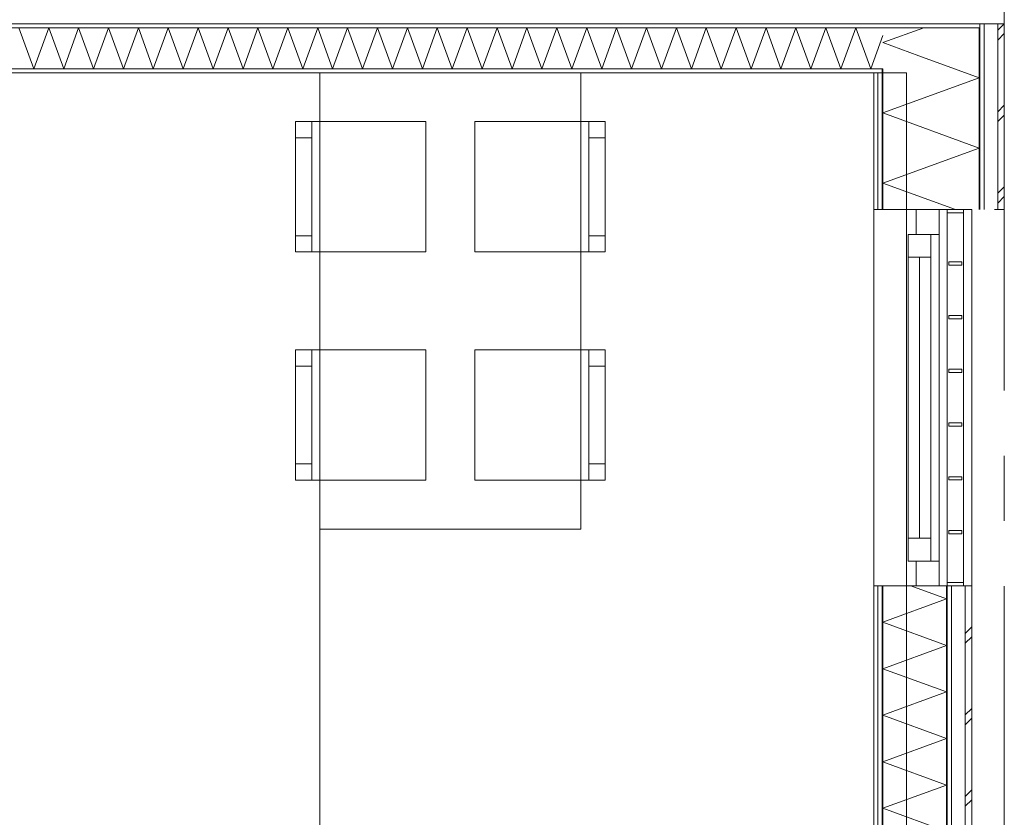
# Model space of a CAD drawing. Header units: millimetres. Extents: x -14925 to 266687, y -3550 to 35834.
# Tile 250 of 256: x 175764 to 178786, y 2041 to 4488. Entities that reach past the tile are written whole.
import ezdxf
from ezdxf.enums import TextEntityAlignment as Align

# ---------------------------------------------------------------- set-up
doc = ezdxf.new("R2010")
doc.units = ezdxf.units.MM
doc.header["$MEASUREMENT"] = 0
doc.linetypes.add('B0204', pattern=[2600, 2000, -200, 200, -200])
for name, color, linetype in [('34 Balustrades', 7, 'Continuous'), ('A Stramien', 7, 'Continuous'), ('New_21 Buitenwanden', 7, 'Continuous'), ('New_21 Buitenwanden Doorsnede-arcering', 7, 'Continuous'), ('New_21 Buitenwanden Laagscheidingslijnen', 7, 'Continuous'), ('New_21 Buitenwanden Ramen', 7, 'Continuous'), ('New_22 C Binnenwanden', 7, 'Continuous'), ('New_22 C Binnenwanden Doorsnede-arcering', 7, 'Continuous'), ('New_22 C Binnenwanden Laagscheidingslijnen', 7, 'Continuous'), ('New_82 Interieur', 7, 'Continuous'), ('New_Z Gebruiksopp Zone omranding', 7, 'Continuous')]:
    doc.layers.add(name, color=color, linetype=linetype)
doc.styles.add('GENERATED_STYLE_2', font='verdana.ttf')
pattern_1 = [(90, (181310.86, 0), (-100, 0), [])]
pattern_2 = [(90, (181310.86, 0), (-346.41, 0), [0, -200]), (90, (181137.66, 100), (-346.41, 0), [0, -200])]
pattern_3 = [(0, (181310.86, 0), (0, 100), [])]

# ---------------------------------------------------------------- blocks, each defined once
blk = doc.blocks.new('Stoel 02 26[215]_2', base_point=(177160.9, 3075))
at = {"layer": 'New_82 Interieur', "color": 7, "linetype": 'Continuous', "lineweight": 0}
for p, q in [((177510.9, 3075), (177510.9, 3475)), ((177510.9, 3425), (177560.9, 3425)), ((177510.9, 3125), (177560.9, 3125))]:
    blk.add_line(p, q, dxfattribs=at)
at = {"layer": 'New_82 Interieur', "color": 7, "linetype": 'Continuous', "lineweight": 0, "flags": 128}
blk.add_lwpolyline([(177160.9, 3075), (177160.9, 3475), (177560.9, 3475), (177560.9, 3075)], close=True, dxfattribs=at)
blk = doc.blocks.new('Stoel 02 26[216]_2', base_point=(177160.9, 3775))
at = {"layer": 'New_82 Interieur', "color": 7, "linetype": 'Continuous', "lineweight": 0}
for p, q in [((177510.9, 3775), (177510.9, 4175)), ((177510.9, 4125), (177560.9, 4125)), ((177510.9, 3825), (177560.9, 3825))]:
    blk.add_line(p, q, dxfattribs=at)
at = {"layer": 'New_82 Interieur', "color": 7, "linetype": 'Continuous', "lineweight": 0, "flags": 128}
blk.add_lwpolyline([(177160.9, 3775), (177160.9, 4175), (177560.9, 4175), (177560.9, 3775)], close=True, dxfattribs=at)
blk = doc.blocks.new('Stoel 02 26[223]_2', base_point=(177010.9, 3075))
at = {"layer": 'New_82 Interieur', "color": 7, "linetype": 'Continuous', "lineweight": 0}
for p, q in [((176660.9, 3075), (176660.9, 3475)), ((176660.9, 3425), (176610.9, 3425)), ((176660.9, 3125), (176610.9, 3125))]:
    blk.add_line(p, q, dxfattribs=at)
at = {"layer": 'New_82 Interieur', "color": 7, "linetype": 'Continuous', "lineweight": 0, "flags": 128}
blk.add_lwpolyline([(177010.9, 3075), (177010.9, 3475), (176610.9, 3475), (176610.9, 3075)], close=True, dxfattribs=at)
blk = doc.blocks.new('Stoel 02 26[224]_2', base_point=(177010.9, 3775))
at = {"layer": 'New_82 Interieur', "color": 7, "linetype": 'Continuous', "lineweight": 0}
for p, q in [((176660.9, 3775), (176660.9, 4175)), ((176660.9, 4125), (176610.9, 4125)), ((176660.9, 3825), (176610.9, 3825))]:
    blk.add_line(p, q, dxfattribs=at)
at = {"layer": 'New_82 Interieur', "color": 7, "linetype": 'Continuous', "lineweight": 0, "flags": 128}
blk.add_lwpolyline([(177010.9, 3775), (177010.9, 4175), (176610.9, 4175), (176610.9, 3775)], close=True, dxfattribs=at)
blk = doc.blocks.new('Ontwerp tafel 26 KM[264]_2', base_point=(176685.9, 2925))
at = {"layer": 'New_82 Interieur', "color": 7, "linetype": 'Continuous', "lineweight": 0, "flags": 128}
blk.add_lwpolyline([(176685.9, 2925), (176685.9, 4325), (177485.9, 4325), (177485.9, 2925)], close=True, dxfattribs=at)
blk = doc.blocks.new('*X4436', base_point=(181310.9, 0))
at = {"layer": 'New_21 Buitenwanden Doorsnede-arcering', "color": 7, "linetype": 'Continuous', "lineweight": 0}
for p, q in [((178665.9, 2605), (178685.9, 2625)), ((178665.9, 2575), (178685.9, 2595)), ((178665.9, 2355), (178685.9, 2375)), ((178665.9, 2325), (178685.9, 2345)), ((178665.9, 2105), (178685.9, 2125)), ((178665.9, 2075), (178685.9, 2095)), ((178665.9, 1855), (178685.9, 1875)), ((178665.9, 1825), (178685.9, 1845)), ((178665.9, 1605), (178685.9, 1625)), ((178665.9, 1575), (178685.9, 1595)), ((178665.9, 1355), (178685.9, 1375)), ((178665.9, 1325), (178685.9, 1345)), ((178665.9, 1105), (178685.9, 1125)), ((178665.9, 1075), (178685.9, 1095)), ((178665.9, 855), (178685.9, 875)), ((178665.9, 825), (178685.9, 845)), ((178665.9, 605), (178685.9, 625))]:
    blk.add_line(p, q, dxfattribs=at)
blk = doc.blocks.new('*X4437', base_point=(181310.9, 0))
at = {"layer": 'New_21 Buitenwanden Doorsnede-arcering', "color": 7, "linetype": 'Continuous', "lineweight": 0}
for p, q in [((178608.9, 2710.9), (178498.6, 2751)), ((178608.9, 2710.9), (178412.9, 2639.5)), ((178608.9, 2568.2), (178412.9, 2639.5)), ((178608.9, 2568.2), (178412.9, 2496.8)), ((178608.9, 2425.5), (178412.9, 2496.8)), ((178608.9, 2425.5), (178412.9, 2354.2)), ((178608.9, 2282.8), (178412.9, 2354.2)), ((178608.9, 2282.8), (178412.9, 2211.5)), ((178608.9, 2140.1), (178412.9, 2211.5)), ((178608.9, 2140.1), (178412.9, 2068.8)), ((178608.9, 1997.5), (178412.9, 2068.8)), ((178608.9, 1997.5), (178412.9, 1926.1)), ((178608.9, 1854.8), (178412.9, 1926.1)), ((178608.9, 1854.8), (178412.9, 1783.5)), ((178608.9, 1712.1), (178412.9, 1783.5)), ((178608.9, 1712.1), (178412.9, 1640.8)), ((178608.9, 1569.4), (178412.9, 1640.8)), ((178608.9, 1569.4), (178412.9, 1498.1)), ((178608.9, 1426.8), (178412.9, 1498.1)), ((178608.9, 1426.8), (178412.9, 1355.4)), ((178608.9, 1284.1), (178412.9, 1355.4)), ((178608.9, 1284.1), (178412.9, 1212.7)), ((178608.9, 1141.4), (178412.9, 1212.7)), ((178608.9, 1141.4), (178412.9, 1070.1)), ((178608.9, 998.7), (178412.9, 1070.1)), ((178608.9, 998.7), (178412.9, 927.4)), ((178608.9, 856.1), (178412.9, 927.4)), ((178608.9, 856.1), (178412.9, 784.7)), ((178608.9, 713.4), (178412.9, 784.7)), ((178608.9, 713.4), (178412.9, 642)), ((178542.1, 595), (178412.9, 642))]:
    blk.add_line(p, q, dxfattribs=at)
blk = doc.blocks.new('Rnx horizontaal 26[92]_2', base_point=(181310.9, 0))
at = {"layer": 'New_21 Buitenwanden Ramen', "color": 7, "linetype": 'Continuous', "lineweight": 0}
for p, q in [((178385.9, 3905), (178385.9, 3917)), ((178385.9, 3905), (178385.9, 3917)), ((178385.9, 3905), (178385.9, 2751)), ((178397.9, 3905), (178385.9, 3905)), ((178397.9, 3905), (178385.9, 3905)), ((178412.9, 3905), (178397.9, 3905)), ((178412.9, 3905), (178397.9, 3905)), ((178515.9, 3905), (178412.9, 3905)), ((178515.9, 3905), (178412.9, 3905)), ((178515.9, 3905), (178515.9, 3829)), ((178585.9, 3905), (178515.9, 3905)), ((178585.9, 3905), (178515.9, 3905)), ((178585.9, 3829), (178585.9, 3905)), ((178608.9, 3905), (178585.9, 3905)), ((178623.9, 3905), (178608.9, 3905)), ((178665.9, 3905), (178623.9, 3905)), ((178685.9, 3905), (178665.9, 3905)), ((178685.9, 3905), (178685.9, 2751)), ((178490.9, 3829), (178490.9, 3759)), ((178560.9, 3829), (178490.9, 3829)), ((178515.9, 3829), (178560.9, 3829)), ((178560.9, 3829), (178585.9, 3829)), ((178560.9, 3759), (178560.9, 3829)), ((178585.9, 2827), (178585.9, 3829)), ((178490.9, 3759), (178490.9, 2897)), ((178490.9, 3759), (178560.9, 3759)), ((178490.9, 3759), (178490.9, 2897)), ((178525.9, 3759), (178525.9, 2897)), ((178560.9, 2897), (178560.9, 3759)), ((178560.9, 2897), (178490.9, 2897)), ((178490.9, 2897), (178490.9, 2827)), ((178560.9, 2827), (178560.9, 2897)), ((178490.9, 2827), (178560.9, 2827)), ((178560.9, 2827), (178515.9, 2827)), ((178515.9, 2827), (178515.9, 2751)), ((178585.9, 2827), (178560.9, 2827)), ((178585.9, 2751), (178585.9, 2827)), ((178397.9, 2751), (178385.9, 2751)), ((178397.9, 2751), (178385.9, 2751)), ((178385.9, 2751), (178385.9, 2739)), ((178385.9, 2751), (178385.9, 2739)), ((178412.9, 2751), (178397.9, 2751)), ((178412.9, 2751), (178397.9, 2751)), ((178515.9, 2751), (178412.9, 2751)), ((178515.9, 2751), (178412.9, 2751)), ((178585.9, 2751), (178515.9, 2751)), ((178585.9, 2751), (178515.9, 2751)), ((178608.9, 2751), (178585.9, 2751)), ((178623.9, 2751), (178608.9, 2751)), ((178665.9, 2751), (178623.9, 2751)), ((178685.9, 2751), (178665.9, 2751))]:
    blk.add_line(p, q, dxfattribs=at)
blk = doc.blocks.new('Wall_698_2', base_point=(178385.9, 595))
at = {"layer": 'New_21 Buitenwanden Doorsnede-arcering', "linetype": 'Continuous', "lineweight": 0, "true_color": 0x000000}
h = blk.add_hatch(dxfattribs=at)
h.set_pattern_fill('720_Gips_0002', color=18, style=0, pattern_type=2)
h.set_pattern_definition(pattern_2)
h.paths.add_polyline_path([(178385.9, 595), (178397.9, 595), (178397.9, 2751), (178385.9, 2751)])
h = blk.add_hatch(dxfattribs=at)
h.set_pattern_fill('325_Houtachtig_plaatmate_E3', color=18, style=0, pattern_type=2)
h.set_pattern_definition(pattern_1)
h.paths.add_polyline_path([(178412.9, 2751), (178397.9, 2751), (178397.9, 595), (178412.9, 595)])
h = blk.add_hatch(dxfattribs=at)
h.set_pattern_fill('325_Houtachtig_plaatmate_E3', color=18, style=0, pattern_type=2)
h.set_pattern_definition(pattern_1)
h.paths.add_polyline_path([(178623.9, 2751), (178608.9, 2751), (178608.9, 595), (178623.9, 595)])
at = {"layer": 'New_21 Buitenwanden', "color": 9, "linetype": 'Continuous', "lineweight": 0}
for p, q in [((178385.9, 3905), (178385.9, 3917)), ((178397.9, 3905), (178385.9, 3905)), ((178412.9, 3905), (178397.9, 3905)), ((178515.9, 3905), (178412.9, 3905)), ((178585.9, 3905), (178515.9, 3905)), ((178608.9, 3905), (178585.9, 3905)), ((178623.9, 3905), (178608.9, 3905)), ((178665.9, 3905), (178623.9, 3905)), ((178685.9, 3905), (178665.9, 3905)), ((178385.9, 2751), (178385.9, 2739)), ((178397.9, 2751), (178385.9, 2751)), ((178412.9, 2751), (178397.9, 2751)), ((178515.9, 2751), (178412.9, 2751)), ((178585.9, 2751), (178515.9, 2751)), ((178608.9, 2751), (178585.9, 2751)), ((178623.9, 2751), (178608.9, 2751)), ((178665.9, 2751), (178623.9, 2751)), ((178685.9, 2751), (178665.9, 2751))]:
    blk.add_line(p, q, dxfattribs=at)
at = {"layer": 'New_21 Buitenwanden', "color": 9, "linetype": 'Continuous', "lineweight": 0, "flags": 128}
for points in [[(178385.9, 2751), (178385.9, 595)], [(178685.9, 595), (178685.9, 2751)]]:
    blk.add_lwpolyline(points, dxfattribs=at)
at = {"layer": 'New_21 Buitenwanden Laagscheidingslijnen', "color": 9, "linetype": 'Continuous', "lineweight": 0}
for p, q in [((178397.9, 595), (178397.9, 2751)), ((178412.9, 595), (178412.9, 2751)), ((178608.9, 595), (178608.9, 2751)), ((178623.9, 595), (178623.9, 2751)), ((178665.9, 595), (178665.9, 2751))]:
    blk.add_line(p, q, dxfattribs=at)
at = {"layer": 'New_21 Buitenwanden', "color": 1, "lineweight": 0}
for name in ['*X4437', '*X4436']:
    blk.add_blockref(name, (181310.9, 0), dxfattribs=at)
at = {"layer": 'New_21 Buitenwanden Ramen', "color": 7, "linetype": 'Continuous', "lineweight": 0}
blk.add_blockref('Rnx horizontaal 26[92]_2', (181310.9, 0), dxfattribs=at)
blk = doc.blocks.new('*X4555', base_point=(181310.9, 0))
at = {"layer": 'New_21 Buitenwanden Doorsnede-arcering', "color": 7, "linetype": 'Continuous', "lineweight": 0}
for p in [(178538.9, 4463), (178523.9, 4376.7)]:
    blk.add_line(p, (178412.9, 4417.1), dxfattribs=at)
blk = doc.blocks.new('*X4557', base_point=(181310.9, 0))
at = {"layer": 'New_21 Buitenwanden Doorsnede-arcering', "color": 7, "linetype": 'Continuous', "lineweight": 0}
for p, q in [((178765.9, 4455), (178785.9, 4475)), ((178765.9, 4425), (178785.9, 4445)), ((178765.9, 4205), (178785.9, 4225)), ((178765.9, 4175), (178785.9, 4195)), ((178765.9, 3955), (178785.9, 3975)), ((178765.9, 3925), (178785.9, 3945))]:
    blk.add_line(p, q, dxfattribs=at)
blk = doc.blocks.new('*X4558', base_point=(181310.9, 0))
at = {"layer": 'New_21 Buitenwanden Doorsnede-arcering', "color": 7, "linetype": 'Continuous', "lineweight": 0}
for p, q in [((178708.9, 4309.4), (178633.1, 4337)), ((178708.9, 4309.4), (178412.9, 4201.7)), ((178708.9, 4093.9), (178412.9, 4201.7)), ((178708.9, 4093.9), (178412.9, 3986.2)), ((178636, 3905), (178412.9, 3986.2))]:
    blk.add_line(p, q, dxfattribs=at)
blk = doc.blocks.new('*X4559', base_point=(181310.9, 0))
at = {"layer": 'New_21 Buitenwanden Doorsnede-arcering', "color": 7, "linetype": 'Continuous', "lineweight": 0}
blk.add_line((178633.1, 4337), (178523.9, 4376.7), dxfattribs=at)
blk = doc.blocks.new('Wall_732_2', base_point=(178385.9, 3905))
at = {"layer": 'New_21 Buitenwanden Doorsnede-arcering', "linetype": 'Continuous', "lineweight": 0, "true_color": 0x000000}
h = blk.add_hatch(dxfattribs=at)
h.set_pattern_fill('325_Houtachtig_plaatmate_E3', color=18, style=0, pattern_type=2)
h.set_pattern_definition(pattern_1)
h.paths.add_polyline_path([(178723.9, 4475), (178708.9, 4475), (178708.9, 4463), (178723.9, 4463)])
h = blk.add_hatch(dxfattribs=at)
h.set_pattern_fill('325_Houtachtig_plaatmate_E3', color=18, style=0, pattern_type=2)
h.set_pattern_definition(pattern_1)
h.paths.add_polyline_path([(178723.9, 4463), (178708.9, 4463), (178708.9, 4446.1), (178723.9, 4451.8)])
h = blk.add_hatch(dxfattribs=at)
h.set_pattern_fill('325_Houtachtig_plaatmate_E3', color=18, style=0, pattern_type=2)
h.set_pattern_definition(pattern_1)
h.paths.add_polyline_path([(178723.9, 3905), (178723.9, 4451.8), (178708.9, 4446.1), (178708.9, 3905)])
h = blk.add_hatch(dxfattribs=at)
h.set_pattern_fill('720_Gips_0002', color=18, style=0, pattern_type=2)
h.set_pattern_definition(pattern_2)
h.paths.add_polyline_path([(178385.9, 4325), (178385.9, 3905), (178397.9, 3905), (178397.9, 4325)])
h = blk.add_hatch(dxfattribs=at)
h.set_pattern_fill('325_Houtachtig_plaatmate_E3', color=18, style=0, pattern_type=2)
h.set_pattern_definition(pattern_1)
h.paths.add_polyline_path([(178412.9, 4337), (178397.9, 4337), (178397.9, 4329.5), (178412.9, 4335.1)])
h = blk.add_hatch(dxfattribs=at)
h.set_pattern_fill('325_Houtachtig_plaatmate_E3', color=18, style=0, pattern_type=2)
h.set_pattern_definition(pattern_1)
h.paths.add_polyline_path([(178412.9, 4325), (178412.9, 4335.1), (178397.9, 4329.5), (178397.9, 4325)])
h = blk.add_hatch(dxfattribs=at)
h.set_pattern_fill('325_Houtachtig_plaatmate_E3', color=18, style=0, pattern_type=2)
h.set_pattern_definition(pattern_1)
h.paths.add_polyline_path([(178397.9, 4325), (178397.9, 3905), (178412.9, 3905), (178412.9, 4325)])
at = {"layer": 'New_21 Buitenwanden', "color": 9, "linetype": 'Continuous', "lineweight": 0, "flags": 128}
for points in [[(178785.9, 3905), (178785.9, 4475)], [(178385.9, 4325), (178385.9, 3905)], [(178765.9, 3905), (178755.9, 3905)], [(178785.9, 3905), (178765.9, 3905)]]:
    blk.add_lwpolyline(points, dxfattribs=at)
at = {"layer": 'New_21 Buitenwanden Laagscheidingslijnen', "color": 9, "linetype": 'Continuous', "lineweight": 0}
for p, q in [((178708.9, 4337), (178708.9, 4446.1)), ((178723.9, 3905), (178723.9, 4451.8)), ((178765.9, 3905), (178765.9, 4467.5)), ((178397.9, 3905), (178397.9, 4325)), ((178412.9, 4325), (178412.9, 4335.1)), ((178412.9, 3905), (178412.9, 4325)), ((178708.9, 3905), (178708.9, 4337))]:
    blk.add_line(p, q, dxfattribs=at)
at = {"layer": 'New_21 Buitenwanden Laagscheidingslijnen', "color": 1, "linetype": 'Continuous', "lineweight": 0}
blk.add_line((178385.9, 4325), (178397.9, 4325), dxfattribs=at)
at = {"layer": 'New_22 C Binnenwanden', "color": 9, "linetype": 'Continuous', "lineweight": 0, "flags": 128}
for points in [[(178723.9, 4475), (178708.9, 4475)], [(178765.9, 4475), (178723.9, 4475)], [(178785.9, 4475), (178765.9, 4475)]]:
    blk.add_lwpolyline(points, dxfattribs=at)
at = {"layer": 'New_22 C Binnenwanden Laagscheidingslijnen', "color": 9, "linetype": 'Continuous', "lineweight": 0}
for p, q in [((178723.9, 4475), (178723.9, 4463)), ((178765.9, 4475), (178765.9, 4467.5)), ((178708.9, 4463), (178708.9, 4446.1)), ((178723.9, 4463), (178723.9, 4451.8)), ((178412.9, 4337), (178412.9, 4335.1))]:
    blk.add_line(p, q, dxfattribs=at)
at = {"layer": 'New_22 C Binnenwanden Laagscheidingslijnen', "color": 1, "linetype": 'Continuous', "lineweight": 0}
for p, q in [((178708.9, 4463), (178412.9, 4463)), ((178412.9, 4337), (178397.9, 4337))]:
    blk.add_line(p, q, dxfattribs=at)
at = {"layer": 'New_21 Buitenwanden', "color": 1, "lineweight": 0}
for name in ['*X4557', '*X4555', '*X4559', '*X4558']:
    blk.add_blockref(name, (181310.9, 0), dxfattribs=at)
blk = doc.blocks.new('*X4576', base_point=(181310.9, 0))
at = {"layer": 'New_22 C Binnenwanden Doorsnede-arcering', "color": 7, "linetype": 'Continuous', "lineweight": 0}
for p, q in [((175807.6, 4337), (175761.8, 4463)), ((175807.6, 4337), (175853.5, 4463)), ((175899.4, 4337), (175853.5, 4463)), ((175899.4, 4337), (175945.2, 4463)), ((175991.1, 4337), (175945.2, 4463)), ((175991.1, 4337), (176036.9, 4463)), ((176082.8, 4337), (176036.9, 4463)), ((176082.8, 4337), (176128.7, 4463)), ((176174.5, 4337), (176128.7, 4463)), ((176174.5, 4337), (176220.4, 4463)), ((176266.2, 4337), (176220.4, 4463)), ((176266.2, 4337), (176312.1, 4463)), ((176358, 4337), (176312.1, 4463)), ((176358, 4337), (176403.8, 4463)), ((176449.7, 4337), (176403.8, 4463)), ((176449.7, 4337), (176495.5, 4463)), ((176541.4, 4337), (176495.5, 4463)), ((176541.4, 4337), (176587.3, 4463)), ((176633.1, 4337), (176587.3, 4463)), ((176633.1, 4337), (176679, 4463)), ((176724.8, 4337), (176679, 4463)), ((176724.8, 4337), (176770.7, 4463)), ((176816.6, 4337), (176770.7, 4463)), ((176816.6, 4337), (176862.4, 4463)), ((176908.3, 4337), (176862.4, 4463)), ((176908.3, 4337), (176954.1, 4463)), ((177000, 4337), (176954.1, 4463)), ((177000, 4337), (177045.9, 4463)), ((177091.7, 4337), (177045.9, 4463)), ((177091.7, 4337), (177137.6, 4463)), ((177183.4, 4337), (177137.6, 4463)), ((177183.4, 4337), (177229.3, 4463)), ((177275.2, 4337), (177229.3, 4463)), ((177275.2, 4337), (177321, 4463)), ((177366.9, 4337), (177321, 4463)), ((177366.9, 4337), (177412.7, 4463)), ((177458.6, 4337), (177412.7, 4463)), ((177458.6, 4337), (177504.5, 4463)), ((177550.3, 4337), (177504.5, 4463)), ((177550.3, 4337), (177596.2, 4463)), ((177642, 4337), (177596.2, 4463)), ((177642, 4337), (177687.9, 4463)), ((177733.8, 4337), (177687.9, 4463)), ((177733.8, 4337), (177779.6, 4463)), ((177825.5, 4337), (177779.6, 4463)), ((177825.5, 4337), (177871.3, 4463)), ((177917.2, 4337), (177871.3, 4463)), ((177917.2, 4337), (177963.1, 4463)), ((178008.9, 4337), (177963.1, 4463)), ((178008.9, 4337), (178054.8, 4463)), ((178100.6, 4337), (178054.8, 4463)), ((178100.6, 4337), (178146.5, 4463)), ((178192.4, 4337), (178146.5, 4463)), ((178192.4, 4337), (178238.2, 4463)), ((178284.1, 4337), (178238.2, 4463)), ((178284.1, 4337), (178329.9, 4463)), ((178375.8, 4337), (178329.9, 4463)), ((178375.8, 4337), (178412.9, 4438.8))]:
    blk.add_line(p, q, dxfattribs=at)
blk = doc.blocks.new('Wall_736_2', base_point=(171935.9, 4325))
at = {"layer": 'New_22 C Binnenwanden Doorsnede-arcering', "linetype": 'Continuous', "lineweight": 0, "true_color": 0x000000}
h = blk.add_hatch(dxfattribs=at)
h.set_pattern_fill('325_Houtachtig_plaatmate_E3', color=18, style=0, pattern_type=2)
h.set_pattern_definition(pattern_3)
h.paths.add_polyline_path([(178708.9, 4475), (171612.9, 4475), (171612.9, 4463), (178708.9, 4463)])
h = blk.add_hatch(dxfattribs=at)
h.set_pattern_fill('325_Houtachtig_plaatmate_E3', color=18, style=0, pattern_type=2)
h.set_pattern_definition(pattern_3)
h.paths.add_polyline_path([(178397.9, 4337), (171923.9, 4337), (171923.9, 4329.5), (171935.9, 4325), (178385.9, 4325), (178397.9, 4329.5)])
h = blk.add_hatch(dxfattribs=at)
h.set_pattern_fill('325_Houtachtig_plaatmate_E3', color=18, style=0, pattern_type=2)
h.set_pattern_definition(pattern_3)
h.paths.add_polyline_path([(178397.9, 4329.5), (178385.9, 4325), (178397.9, 4325)])
at = {"layer": 'New_21 Buitenwanden Laagscheidingslijnen', "color": 1, "linetype": 'Continuous', "lineweight": 0}
blk.add_line((178385.9, 4325), (178397.9, 4325), dxfattribs=at)
at = {"layer": 'New_22 C Binnenwanden', "color": 1, "linetype": 'Continuous', "lineweight": 0, "flags": 128}
for points in [[(178708.9, 4475), (171612.9, 4475)], [(171935.9, 4325), (178385.9, 4325)]]:
    blk.add_lwpolyline(points, dxfattribs=at)
at = {"layer": 'New_22 C Binnenwanden Laagscheidingslijnen', "color": 1, "linetype": 'Continuous', "lineweight": 0}
for p, q in [((171908.9, 4463), (178412.9, 4463)), ((178708.9, 4463), (178412.9, 4463)), ((171923.9, 4337), (178397.9, 4337)), ((178412.9, 4337), (178397.9, 4337))]:
    blk.add_line(p, q, dxfattribs=at)
at = {"layer": 'New_22 C Binnenwanden', "color": 1, "lineweight": 0}
blk.add_blockref('*X4576', (181310.9, 0), dxfattribs=at)
blk = doc.blocks.new('Railing_56_2', base_point=(181310.9, 0))
at = {"layer": '34 Balustrades', "color": 9, "linetype": 'Continuous', "lineweight": 0, "flags": 128}
for points in [[(178660.9, 3905), (178610.9, 3905), (178610.9, 2751), (178660.9, 2751)], [(178660.9, 3905), (178610.9, 3905), (178610.9, 2751), (178660.9, 2751)], [(178660.9, 3905), (178610.9, 3905), (178610.9, 3895), (178660.9, 3895)], [(178660.9, 2761), (178610.9, 2761), (178610.9, 2751), (178660.9, 2751)]]:
    blk.add_lwpolyline(points, close=True, dxfattribs=at)
at = {"layer": '34 Balustrades', "color": 7, "linetype": 'Continuous', "lineweight": 0, "flags": 128}
for points in [[(178655.9, 3745.1), (178615.9, 3745.1), (178615.9, 3735.1), (178655.9, 3735.1)], [(178655.9, 3580.3), (178615.9, 3580.3), (178615.9, 3570.3), (178655.9, 3570.3)], [(178655.9, 3415.4), (178615.9, 3415.4), (178615.9, 3405.4), (178655.9, 3405.4)], [(178655.9, 3250.6), (178615.9, 3250.6), (178615.9, 3240.6), (178655.9, 3240.6)], [(178655.9, 3085.7), (178615.9, 3085.7), (178615.9, 3075.7), (178655.9, 3075.7)], [(178655.9, 2920.9), (178615.9, 2920.9), (178615.9, 2910.9), (178655.9, 2910.9)]]:
    blk.add_lwpolyline(points, close=True, dxfattribs=at)
blk = doc.blocks.new('Standard grid marker_2')
at = {"layer": 'A Stramien', "color": 7, "linetype": 'B0204', "lineweight": 0}
blk.add_line((1000, 0), (24500, 0), dxfattribs=at)
at = {"layer": 'A Stramien', "color": 9, "lineweight": 0, "style": 'GENERATED_STYLE_2'}
blk.add_attdef('AC_MarkerText_1', text='', height=400, rotation=90, dxfattribs=at).set_placement((-948.6, -142.5), align=Align.TOP_CENTER)

msp = doc.modelspace()

# ---------------------------------------------------------------- linework, layer by layer
at = {"layer": 'New_Z Gebruiksopp Zone omranding', "color": 254, "linetype": 'Continuous', "lineweight": 0, "true_color": 0xe4e3c5, "flags": 128}
for points in [[(173204.9, 175), (173204.9, 1189), (176685.9, 1189), (176685.9, 4325), (171935.9, 4325), (171935.9, 175)], [(178485.9, 175), (178485.9, 4325), (176685.9, 4325), (176685.9, 175)]]:
    msp.add_lwpolyline(points, close=True, dxfattribs=at)

# ---------------------------------------------------------------- block references
at = {"layer": '34 Balustrades', "color": 9, "linetype": 'Continuous', "lineweight": 0}
msp.add_blockref('Railing_56_2', (181310.9, 0), dxfattribs=at)
at = {"layer": 'A Stramien', "color": 1, "linetype": 'Continuous', "lineweight": 0, "zscale": 1000, "rotation": 270}
msp.add_blockref('Standard grid marker_2', (178785.9, 21950), dxfattribs=at)
at = {"layer": 'New_21 Buitenwanden', "color": 1, "lineweight": 0}
for name, p in [('Wall_732_2', (178385.9, 3905)), ('Wall_698_2', (178385.9, 595))]:
    msp.add_blockref(name, p, dxfattribs=at)
at = {"layer": 'New_22 C Binnenwanden', "color": 1, "lineweight": 0}
msp.add_blockref('Wall_736_2', (171935.9, 4325), dxfattribs=at)
at = {"layer": 'New_82 Interieur', "color": 7, "linetype": 'Continuous', "lineweight": 0}
for name, p in [('Ontwerp tafel 26 KM[264]_2', (176685.9, 2925)), ('Stoel 02 26[224]_2', (177010.9, 3775)), ('Stoel 02 26[216]_2', (177160.9, 3775)), ('Stoel 02 26[223]_2', (177010.9, 3075)), ('Stoel 02 26[215]_2', (177160.9, 3075))]:
    msp.add_blockref(name, p, dxfattribs=at)

doc.saveas('drawing.dxf')
